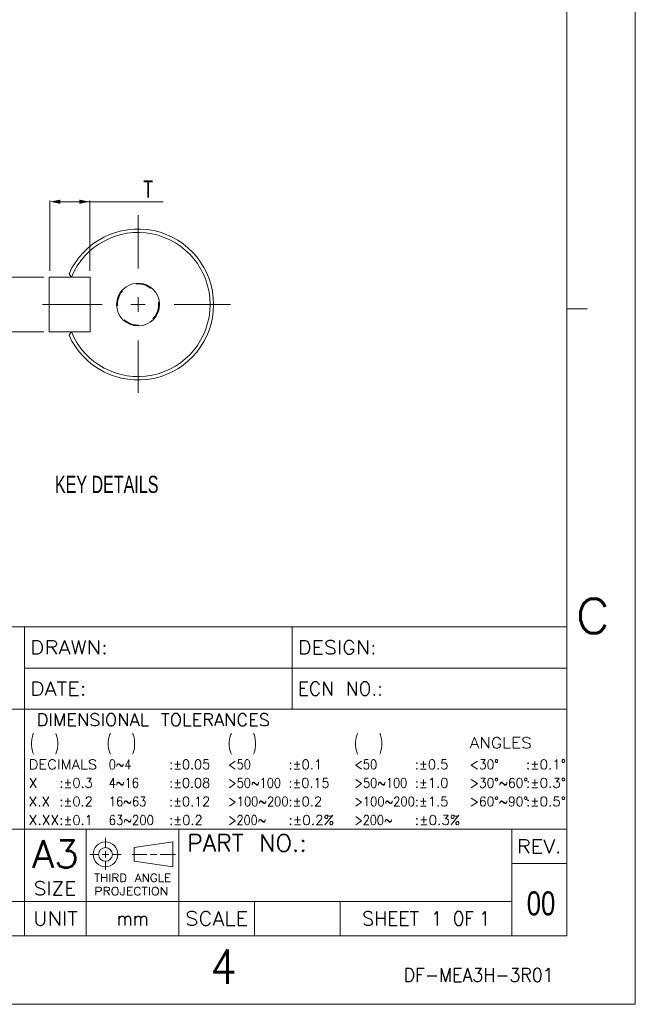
# Model space of a CAD drawing. Header units: millimetres. Extents: x -171 to 249, y 320 to 617.
# Tile 4 of 5: x 159 to 249, y 320 to 464. Entities that reach past the tile are written whole.
import ezdxf
from ezdxf.enums import TextEntityAlignment as Align

# ---------------------------------------------------------------- set-up
doc = ezdxf.new("R2010")
doc.units = ezdxf.units.MM
doc.header["$LTSCALE"] = 23.1
doc.linetypes.add('CENTER', pattern=[0.6, 0.375, -0.075, 0.075, -0.075])
doc.linetypes.add('HIDDEN', pattern=[0.2, 0.1, -0.1])
doc.layers.get('0').update_dxf_attribs({"linetype": 'CONTINUOUS'})
doc.layers.add('DEFAULT_1', color=7, linetype='CENTER')
doc.layers.add('DEFAULT_2', color=8, linetype='HIDDEN')
doc.styles.get("Standard").update_dxf_attribs({"font": 'txt', "width": 0.7})
doc.styles.add('TEXTSTYLE_0', font='txt.shx', dxfattribs={"width": 0.8})

# ---------------------------------------------------------------- blocks, each defined once
blk = doc.blocks.new('_FILLED')
at = {"color": 0, "linetype": 'ByBlock'}
blk.add_solid([(0, 0), (-1, 0.2), (-1, -0.2)], dxfattribs=at)

msp = doc.modelspace()

# ---------------------------------------------------------------- linework, layer by layer
at = {"color": 7, "linetype": 'Continuous', "lineweight": 13}
for p, q in [((248.517, 617.337), (248.517, 320.337)), ((238.517, 607.337), (238.517, 375.337)), ((238.517, 607.337), (238.517, 330.337)), ((163.21, 427.19), (163.21, 437.458)), ((164.71, 437.278), (169.71, 437.278)), ((169.023, 427.19), (169.023, 437.458)), ((169.023, 437.278), (179.738, 437.278)), ((162.318, 426.298), (152.05, 426.298)), ((163.117, 426.298), (169.058, 426.298)), ((166.299, 426.298), (166.002, 426.756)), ((169.058, 418.298), (169.058, 426.298)), ((176.058, 423.348), (176.058, 421.248)), ((177.108, 422.298), (175.008, 422.298)), ((238.517, 421.671), (241.517, 421.671)), ((162.318, 418.298), (152.05, 418.298)), ((163.117, 418.298), (169.058, 418.298)), ((166.299, 418.298), (166.002, 417.841)), ((238.517, 375.337), (86.517, 375.337)), ((159.517, 375.337), (238.517, 375.337)), ((159.517, 375.337), (159.517, 363.337)), ((159.517, 375.337), (159.517, 345.837)), ((198.517, 375.337), (198.517, 363.337)), ((198.517, 375.337), (238.517, 375.337)), ((238.517, 375.337), (238.517, 363.337)), ((159.517, 369.337), (238.517, 369.337)), ((86.517, 363.337), (159.517, 363.337)), ((238.517, 363.337), (86.517, 363.337)), ((159.517, 363.337), (238.517, 363.337)), ((159.517, 345.837), (159.517, 363.337)), ((159.517, 363.337), (238.517, 363.337)), ((159.517, 363.337), (159.517, 345.837)), ((238.517, 345.837), (238.517, 363.337)), ((86.517, 345.837), (230.517, 345.837)), ((86.517, 345.837), (159.517, 345.837)), ((238.517, 345.837), (86.517, 345.837)), ((159.517, 345.837), (238.517, 345.837)), ((159.517, 345.837), (159.517, 335.337)), ((168.517, 345.837), (168.517, 335.337)), ((182.017, 345.837), (182.017, 335.337)), ((230.517, 345.837), (238.517, 345.837)), ((230.517, 345.837), (230.517, 330.337)), ((230.517, 345.837), (230.517, 335.337)), ((230.517, 345.837), (230.517, 330.337)), ((238.517, 345.837), (238.517, 330.337)), ((171.302, 343.148), (171.302, 344.573)), ((181.11, 343.987), (175.51, 343.187)), ((175.51, 343.187), (175.51, 341.187)), ((181.11, 343.987), (181.11, 340.387)), ((170.35, 342.187), (169.03, 342.187)), ((170.83, 342.187), (171.79, 342.187)), ((171.31, 342.667), (171.31, 341.707)), ((172.27, 342.187), (173.59, 342.187)), ((177.343, 342.187), (175.216, 342.187)), ((177.823, 342.187), (178.783, 342.187)), ((179.263, 342.187), (181.496, 342.187)), ((171.31, 341.227), (171.31, 339.907)), ((175.51, 341.187), (181.11, 340.387)), ((230.517, 340.837), (238.517, 340.837)), ((238.517, 340.837), (230.517, 340.837)), ((86.517, 335.337), (230.517, 335.337)), ((86.517, 335.337), (230.517, 335.337)), ((230.517, 335.337), (86.517, 335.337)), ((159.517, 335.337), (159.517, 330.337)), ((168.517, 335.337), (168.517, 330.337)), ((182.017, 335.337), (182.017, 330.337)), ((193.017, 335.337), (193.017, 330.337)), ((205.517, 335.337), (205.517, 330.337)), ((230.517, 335.337), (230.517, 330.337)), ((238.517, 330.337), (-161.483, 330.337)), ((86.517, 330.337), (230.517, 330.337)), ((230.517, 330.337), (238.517, 330.337)), ((-171.483, 320.337), (248.517, 320.337))]:
    msp.add_line(p, q, dxfattribs=at)
at = {"lineweight": 13}
msp.add_line((163.117, 426.298), (163.117, 418.298), dxfattribs=at)
at = {"color": 7, "linetype": 'Continuous', "lineweight": 13}
for centre, radius in [((176.058, 422.298), 3.125), ((171.31, 342.187), 1.8), ((171.31, 342.187), 1)]:
    msp.add_circle(centre, radius, dxfattribs=at)
for radius, start, end in [(11, 203.90318, 156.09682), (10.5, 202.39269, 157.60731)]:
    msp.add_arc((176.058, 422.298), radius, start, end, dxfattribs=at)
at = {"layer": 'DEFAULT_1', "color": 7, "linetype": 'CENTER', "lineweight": 13}
for p, q in [((176.058, 427.548), (176.058, 435.302)), ((170.808, 422.298), (161.968, 422.298)), ((181.308, 422.298), (189.528, 422.298)), ((176.058, 417.048), (176.058, 409.441))]:
    msp.add_line(p, q, dxfattribs=at)
at = {"layer": 'DEFAULT_2', "color": 8, "linetype": 'HIDDEN', "lineweight": 13}
msp.add_circle((176.058, 422.298), 3, dxfattribs=at)

# ---------------------------------------------------------------- block references
at = {"color": 7, "linetype": 'Continuous', "lineweight": 13, "xscale": 1.5, "yscale": 1.5, "zscale": 1.5, "rotation": 180}
msp.add_blockref('_FILLED', (163.21, 437.278), dxfattribs=at)
at = {"color": 7, "linetype": 'Continuous', "lineweight": 13, "xscale": 1.5, "yscale": 1.5, "zscale": 1.5}
msp.add_blockref('_FILLED', (169.023, 437.278), dxfattribs=at)

# ---------------------------------------------------------------- texts
at = {"color": 7, "lineweight": 13, "width": 0.7}
msp.add_text('T', height=2.5, dxfattribs=at).set_placement((176.81, 437.868))
at = {"color": 7, "linetype": 'Continuous', "lineweight": 13, "width": 0.7}
msp.add_text('KEY DETAILS', height=2.5, dxfattribs=at).set_placement((163.943, 394.843))
at = {"color": 7, "linetype": 'Continuous', "lineweight": 13, "style": 'TEXTSTYLE_0'}
for s, height, width, p, p2 in [('C', 5, 1.511152, (239.823, 374.433), (244.86, 374.433)), ('DRAWN:', 2, 1.060177, (160.352, 371.337), (171.661, 371.337)), ('DESIGN:', 2, 1.01159, (199.352, 371.337), (210.817, 371.337)), ('DATE:', 2, 1.026022, (160.352, 365.337), (168.561, 365.337)), ('ECN NO.:', 2, 0.978478, (199.352, 365.337), (211.746, 365.337)), (' DIMENSIONAL TOLERANCES', 1.8, 0.901487, (159.579, 360.887), (195.278, 360.887)), ('(   )', 2, 0.522305, (160.352, 357.437), (164.531, 357.437)), ('(   )', 2, 0.522305, (171.553, 357.437), (175.732, 357.437)), ('(   )', 2, 0.522305, (189.179, 357.437), (193.358, 357.437)), ('(   )', 2, 0.522305, (207.579, 357.437), (211.758, 357.437)), ('ANGLES', 1.6, 0.998469, (224.379, 357.637), (233.432, 357.637)), ('DECIMALS', 1.4, 0.971781, (160.12, 354.587), (170.097, 354.587)), ('0~4', 1.4, 0.947212, (171.779, 354.587), (175.094, 354.587)), (':%%p0.05', 1.4, 1.067689, (180.579, 354.587), (186.558, 354.587)), ('<50', 1.4, 1.01487, (189.179, 354.587), (192.494, 354.587)), (':%%p0.1', 1.4, 1.233107, (197.979, 354.587), (202.87, 354.587)), ('<50', 1.4, 1.01487, (207.579, 354.587), (210.894, 354.587)), (':%%p0.5', 1.4, 1.103307, (216.379, 354.587), (221.27, 354.587)), ('<30%%d', 1.4, 1.011565, (224.379, 354.587), (228.628, 354.587)), (':%%p0.1%%d', 1.4, 1.188706, (232.579, 354.587), (238.404, 354.587)), ('X', 1.4, 1.394052, (160.12, 351.887), (161.421, 351.887)), (':%%p0.3', 1.4, 1.103307, (164.579, 351.887), (169.47, 351.887)), ('4~16', 1.4, 0.943494, (171.779, 351.887), (176.182, 351.887)), (':%%p0.08', 1.4, 1.067689, (180.579, 351.887), (186.558, 351.887)), ('>50~100', 1.4, 0.972884, (189.179, 351.887), (196.897, 351.887)), (':%%p0.15', 1.4, 1.11411, (197.979, 351.887), (203.958, 351.887)), ('>50~100', 1.4, 0.972884, (207.579, 351.887), (215.297, 351.887)), (':%%p1.0', 1.4, 1.233107, (216.379, 351.887), (221.27, 351.887)), ('>30%%d~60%%d', 1.4, 0.933753, (224.379, 351.887), (232.876, 351.887)), (':%%p0.3%%d', 1.4, 1.08534, (232.579, 351.887), (238.404, 351.887)), ('X.X', 1.4, 1.122677, (160.12, 349.187), (163.264, 349.187)), (':%%p0.2', 1.4, 1.103307, (164.579, 349.187), (169.47, 349.187)), ('16~63', 1.4, 0.905061, (171.779, 349.187), (177.27, 349.187)), (':%%p0.12', 1.4, 1.11411, (180.579, 349.187), (186.558, 349.187)), ('>100~200', 1.4, 0.967687, (189.179, 349.187), (197.985, 349.187)), (':%%p0.2', 1.4, 1.103307, (197.979, 349.187), (202.87, 349.187)), ('>100~200', 1.4, 0.967687, (207.579, 349.187), (216.385, 349.187)), (':%%p1.5', 1.4, 1.164601, (216.379, 349.187), (221.27, 349.187)), ('>60%%d~90%%d', 1.4, 0.933753, (224.379, 349.187), (232.876, 349.187)), (':%%p0.5%%d', 1.4, 1.08534, (232.579, 349.187), (238.404, 349.187)), ('X.XX', 1.4, 1.05824, (160.12, 346.487), (164.565, 346.487)), (':%%p0.1', 1.4, 1.233107, (164.579, 346.487), (169.47, 346.487)), ('63~200', 1.4, 0.881041, (171.779, 346.487), (178.358, 346.487)), (':%%p0.2', 1.4, 1.103307, (180.579, 346.487), (185.47, 346.487)), ('>200~', 1.4, 0.950186, (189.179, 346.487), (194.722, 346.487)), (':%%p0.2%', 1.4, 1.135613, (197.979, 346.487), (204.604, 346.487)), ('>200~', 1.4, 0.950186, (207.579, 346.487), (213.122, 346.487)), (':%%p0.3%', 1.4, 1.135613, (216.379, 346.487), (223.004, 346.487)), ('A3', 4, 1.023792, (160.598, 340.242), (167.423, 340.242)), ('PART NO.:', 2.5, 0.95049, (183.217, 342.587), (200.642, 342.587)), ('REV.', 2, 0.975836, (231.264, 342.337), (237.769, 342.337)), ('THIRD ANGLE', 1.2, 0.907303, (169.642, 338.166), (180.892, 338.166)), ('SIZE', 2, 0.928996, (160.849, 336.232), (167.042, 336.232)), ('PROJECTION', 1.2, 0.963091, (169.676, 336.223), (180.462, 336.223)), ('UNIT', 2, 0.975836, (160.764, 331.837), (167.269, 331.837)), ('mm', 2, 1.391822, (172.947, 331.837), (177.586, 331.837)), ('SCALE', 2, 0.979819, (182.944, 331.837), (192.089, 331.837)), ('SHEET ', 2, 0.83891, (208.719, 331.837), (218.786, 331.837)), ('1', 2, 2.330855, (218.786, 331.837), (220.34, 331.837)), (' OF', 2, 0.871283, (220.34, 331.837), (224.987, 331.837)), ('1', 2, 2.330855, (225.76, 331.837), (227.314, 331.837)), ('4', 5, 1.165428, (186.58, 323.342), (190.465, 323.342)), ('DF-MEA3H-3R01', 2, 0.898304, (214.75, 323.613), (236.609, 323.613))]:
    msp.add_text(s, height=height, dxfattribs=dict(at, width=width)).set_placement(p, p2, align=Align.FIT)
at = {"lineweight": 13, "insert": (232.695, 336.794), "char_height": 3.5, "width": 38.00591, "attachment_point": 1}
msp.add_mtext('{\\W0.8;00}', dxfattribs=at)

doc.saveas('drawing.dxf')
